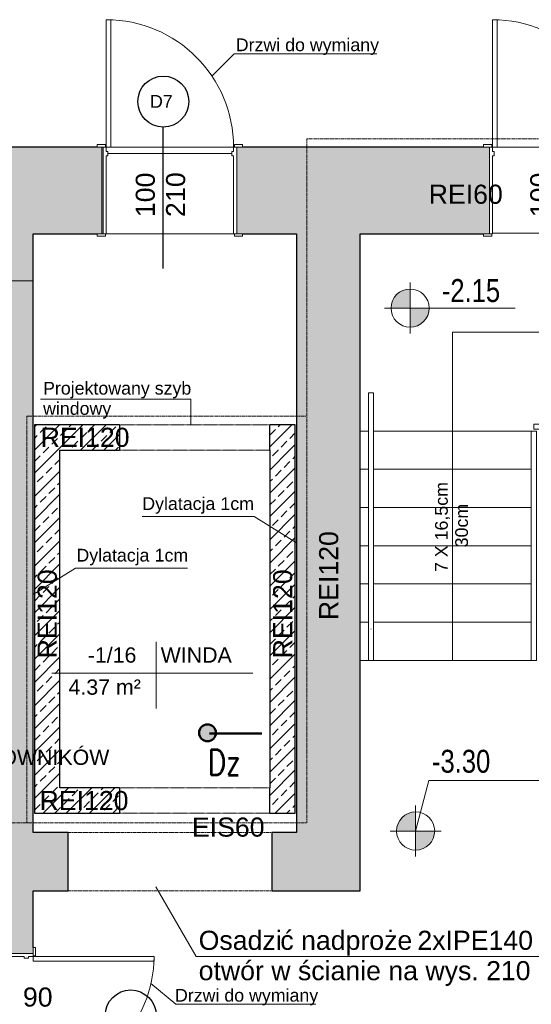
# Model space of a CAD drawing. Header units: centimetres. Extents: x 14504 to 44111, y -18976 to -7683.
# Tile 7 of 141: x 16229 to 16631, y -17274 to -16501. Entities that reach past the tile are written whole.
import ezdxf

# ---------------------------------------------------------------- set-up
doc = ezdxf.new("R2010")
doc.units = ezdxf.units.CM
doc.linetypes.add('Aligning Line 1_8_', pattern=[0.635, 0.3175, -0.3175])
doc.linetypes.add('Ponad', pattern=[0.396875, 0.238125, -0.15875])
for name, color, linetype, lineweight in [('A-AREA-IDEN', 4, 'Continuous', 9), ('A-DETL', 6, 'Continuous', 9), ('A-DETL-GENF', 92, 'Continuous', 9), ('A-DETL-MEDM', 33, 'Continuous', 25), ('A-DETL-THIN', 151, 'Continuous', 9), ('A-DOOR', 31, 'Continuous', 9), ('A-DOOR-FRAM', 31, 'Continuous', 18), ('A-FLOR', 192, 'Continuous', 9), ('A-FLOR-HRAL', 11, 'Continuous', 9), ('A-WALL', 4, 'Continuous', 9), ('A-WALL-PATT', 111, 'Continuous', 25), ('G-ANNO-DIMS', 111, 'Continuous', 9), ('G-ANNO-TEXT', 8, 'Continuous', 9), ('IE inst', 1, 'Continuous', 50), ('S-STRS', 31, 'Continuous', 9), ('S-STRS-ANNO', 31, 'Continuous', 9)]:
    doc.layers.add(name, color=color, linetype=linetype, lineweight=lineweight)
doc.styles.add('Arial_1', font='arial.ttf', dxfattribs={"height": 12})
doc.styles.add('Arial_3', font='arial.ttf', dxfattribs={"width": 0.8, "height": 18})
doc.styles.add('Arial_4', font='arial.ttf', dxfattribs={"height": 10})
doc.styles.add('Arial_5', font='arial.ttf', dxfattribs={"height": 15})
doc.styles.get("Standard").update_dxf_attribs({"font": 'romans.shx', "width": 0.8, "height": 20})
pattern_1 = [(45, (0, -7787.812), (-9.123799, 9.123799), []), (45, (9.124, -7787.812), (-9.123799, 9.123799), [6.452, -3.226])]

# ---------------------------------------------------------------- blocks, each defined once
blk = doc.blocks.new('Drzwi-wewnętrzne-jednoskrzydłowe-dwupanelowe-drewniane - Drzwi 1000 x 2000-592029-1_Poziom piwnicy')
at = {"layer": 'A-DOOR', "color": 94}
for p, q in [((-54.635, 25.3175), (-48.135, 25.3175)), ((-54.635, 23.3175), (-54.635, 25.3175)), ((-48.135, 23.3175), (-54.635, 23.3175)), ((-48.135, 25.3175), (-48.135, 23.3175)), ((48.135, 25.3175), (54.635, 25.3175)), ((48.135, 23.3175), (48.135, 25.3175)), ((54.635, 23.3175), (48.135, 23.3175)), ((54.635, 25.3175), (54.635, 23.3175)), ((-54.635, -22.6825), (-48.135, -22.6825)), ((-54.635, -24.6825), (-54.635, -22.6825)), ((-48.135, -22.6825), (-48.135, -24.6825)), ((48.135, -22.6825), (54.635, -22.6825)), ((48.135, -24.6825), (48.135, -22.6825)), ((54.635, -22.6825), (54.635, -24.6825)), ((-48.135, -24.6825), (-54.635, -24.6825)), ((54.635, -24.6825), (48.135, -24.6825))]:
    blk.add_line(p, q, dxfattribs=at)
at = {"layer": 'A-DOOR', "color": 84, "lineweight": 18}
for p, q in [((44, -22.6825), (47.5, -22.6825)), ((44, -117.6825), (44, -22.6825)), ((47.5, -22.6825), (47.5, -117.6825)), ((47.5, -117.6825), (44, -117.6825))]:
    blk.add_line(p, q, dxfattribs=at)
at = {"layer": 'A-DOOR', "color": 94}
blk.add_arc((47.5, -22.6825), 95, 180, 270, dxfattribs=at)
at = {"layer": 'A-DOOR-FRAM', "color": 84}
for p, q in [((-50, 23.3175), (-47.5, 23.3175)), ((-50, -22.6825), (-50, 23.3175)), ((-47.5, 23.3175), (-47.5, -15.69)), ((47.5, 23.3175), (50, 23.3175)), ((47.5, -15.69), (47.5, 23.3175)), ((50, 23.3175), (50, -22.6825)), ((-47.5, -22.6825), (-50, -22.6825)), ((-47.5, -15.69), (-46.23, -15.69)), ((-47.5, -19.1825), (-47.5, -22.6825)), ((-46.23, -19.1825), (-47.5, -19.1825)), ((-46.23, -15.69), (-46.23, -19.1825)), ((46.23, -15.69), (47.5, -15.69)), ((46.23, -19.1825), (46.23, -15.69)), ((47.5, -19.1825), (46.23, -19.1825)), ((47.5, -22.6825), (47.5, -19.1825)), ((50, -22.6825), (47.5, -22.6825))]:
    blk.add_line(p, q, dxfattribs=at)
blk = doc.blocks.new('Drzwi-wewnętrzne-jednoskrzydłowe-dwupanelowe-drewniane - 1000 x 2100mm-709013-1_Poziom piwnicy')
at = {"layer": 'A-DOOR', "color": 94}
for p, q in [((-57.135, 36.3175), (-50.635, 36.3175)), ((-57.135, 34.3175), (-57.135, 36.3175)), ((-50.635, 34.3175), (-57.135, 34.3175)), ((-50.635, 36.3175), (-50.635, 34.3175)), ((50.635, 36.3175), (57.135, 36.3175)), ((50.635, 34.3175), (50.635, 36.3175)), ((57.135, 34.3175), (50.635, 34.3175)), ((57.135, 36.3175), (57.135, 34.3175)), ((-57.135, -33.6825), (-50.635, -33.6825)), ((-57.135, -35.6825), (-57.135, -33.6825)), ((-50.635, -35.6825), (-57.135, -35.6825)), ((-50.635, -33.6825), (-50.635, -35.6825)), ((50.635, -33.6825), (57.135, -33.6825)), ((50.635, -35.6825), (50.635, -33.6825)), ((57.135, -35.6825), (50.635, -35.6825)), ((57.135, -33.6825), (57.135, -35.6825))]:
    blk.add_line(p, q, dxfattribs=at)
at = {"layer": 'A-DOOR', "color": 84, "lineweight": 18}
for p, q in [((46.5, -33.6825), (50, -33.6825)), ((46.5, -133.6825), (46.5, -33.6825)), ((50, -33.6825), (50, -133.6825)), ((50, -133.6825), (46.5, -133.6825))]:
    blk.add_line(p, q, dxfattribs=at)
at = {"layer": 'A-DOOR', "color": 94}
blk.add_arc((50, -33.6825), 100, 180, 270, dxfattribs=at)
at = {"layer": 'A-DOOR-FRAM', "color": 84}
for p, q in [((-52.5, 34.3175), (-50, 34.3175)), ((-52.5, -33.6825), (-52.5, 34.3175)), ((-50, 34.3175), (-50, -26.69)), ((50, 34.3175), (52.5, 34.3175)), ((50, -26.69), (50, 34.3175)), ((52.5, 34.3175), (52.5, -33.6825)), ((-50, -26.69), (-48.73, -26.69)), ((-50, -30.1825), (-50, -33.6825)), ((-48.73, -30.1825), (-50, -30.1825)), ((-48.73, -26.69), (-48.73, -30.1825)), ((48.73, -26.69), (50, -26.69)), ((48.73, -30.1825), (48.73, -26.69)), ((50, -30.1825), (48.73, -30.1825)), ((50, -33.6825), (50, -30.1825)), ((-50, -33.6825), (-52.5, -33.6825)), ((52.5, -33.6825), (50, -33.6825))]:
    blk.add_line(p, q, dxfattribs=at)
blk = doc.blocks.new('Otwór drzwiowy - 118x223-651258-1_Poziom piwnicy')
at = {"layer": 'A-DETL-GENF', "linetype": 'Ponad'}
for p, q in [((58.18, 10), (-59.82, 10)), ((-59.82, -10), (58.18, -10))]:
    blk.add_line(p, q, dxfattribs=at)
at = {"layer": 'A-DETL-MEDM'}
for p, q in [((-59.82, 10), (-59.82, -10)), ((58.18, -10), (58.18, 10))]:
    blk.add_line(p, q, dxfattribs=at)
blk = doc.blocks.new('Typ poręczy górnej - Górna poręcz_wewnętrzny_-V6-1_Poziom piwnicy')
at = {"layer": 'A-FLOR-HRAL'}
for p, q in [((16631.08, -9035.71), (16635.08, -9035.71)), ((16631.08, -9215.71), (16631.08, -9035.71)), ((16633.08, -9030.17), (16633.08, -9034.17)), ((16633.08, -9030.17), (16660.16, -9030.17)), ((16633.08, -9034.17), (16656.16, -9034.17)), ((16635.08, -9215.71), (16635.08, -9035.71)), ((16656.16, -9034.17), (16656.16, -9100.28)), ((16660.16, -9030.17), (16660.16, -9098.41)), ((16656.16, -9100.28), (16660.16, -9098.41)), ((16631.08, -9215.71), (16635.08, -9215.71))]:
    blk.add_line(p, q, dxfattribs=at)
at = {"layer": 'A-FLOR-HRAL', "linetype": 'Ponad'}
for p, q in [((16656.16, -9100.28), (16656.16, -9395.71)), ((16660.16, -9098.41), (16660.16, -9395.71)), ((16660.16, -9395.71), (16656.16, -9395.71))]:
    blk.add_line(p, q, dxfattribs=at)
blk = doc.blocks.new('Typ poręczy górnej - Górna poręcz_wewnętrzny_-705044-1_Poziom piwnicy')
at = {"layer": 'A-FLOR-HRAL'}
for p, q in [((16503.16, -9187.02), (16503.16, -9215.71)), ((16507.16, -9215.71), (16507.16, -9187.02)), ((16504.95, -9191.15), (16505.37, -9191.15))]:
    blk.add_line(p, q, dxfattribs=at)
at = {"layer": 'A-FLOR-HRAL', "flags": 128}
blk.add_lwpolyline([(16505.37, -9215.71), (16505.16, -9215.71), (16504.96, -9215.71)], dxfattribs=at)
blk = doc.blocks.new('Typ poręczy górnej - Górna poręcz_wewnętrzny_-V7-1_Poziom piwnicy')
at = {"layer": 'A-FLOR-HRAL'}
for p, q in [((16503.16, -9005.71), (16507.16, -9005.71)), ((16503.16, -9035.71), (16503.16, -9005.71)), ((16507.16, -9035.71), (16507.16, -9005.71)), ((16503.16, -9215.71), (16503.16, -9035.71)), ((16507.16, -9215.71), (16507.16, -9035.71)), ((16503.16, -9215.71), (16507.16, -9215.71))]:
    blk.add_line(p, q, dxfattribs=at)
blk = doc.blocks.new('Etyk_pom_1_mala - Etyk_pom_1_mala-219433-1_Poziom piwnicy')
at = {"layer": 'A-AREA-IDEN'}
for p, q in [((-0.0958, 0.1444), (-0.0958, -0.3781)), ((-0.9154, -0.1015), (0.6661, -0.1015))]:
    blk.add_line(p, q, dxfattribs=at)

msp = doc.modelspace()

# ---------------------------------------------------------------- hatches: boundary and pattern name
at = {"layer": 'A-DETL-GENF', "transparency": 33554508}
msp.add_hatch(color=1, dxfattribs=at).paths.add_polyline_path([(16239.62, -16705.53), (16239.62, -16668.53), (16293.62, -16668.53), (16293.62, -16600.53), (16193.62, -16600.53), (16193.62, -16630.53), (16093.62, -16630.53), (16093.62, -16705.53), (16233.71, -16705.53)])
at = {"layer": 'A-WALL-PATT', "lineweight": 9, "transparency": 33554610}
h = msp.add_hatch(color=256, dxfattribs=at)
h.paths.add_polyline_path([(16703.12, -16668.53), (16740.62, -16668.53), (16740.62, -16600.53), (16703.12, -16600.53), (16703.12, -16668.03)])
h.paths.add_polyline_path([(16404.26, -16668.53), (16598.12, -16668.53), (16598.12, -16600.53), (16399.62, -16600.53), (16399.62, -16668.53)])
h.paths.add_polyline_path([(16294.62, -16668.53), (16294.62, -16600.53), (16293.62, -16600.53), (16293.62, -16668.53)])
msp.add_hatch(color=256, dxfattribs=at).paths.add_polyline_path([(16496.62, -17184.53), (16496.62, -16668.53), (16446.62, -16668.53), (16446.62, -17184.53)])
h = msp.add_hatch(color=256, dxfattribs=at)
h.paths.add_polyline_path([(16232.68, -17388.06), (16239.62, -17388.06), (16239.62, -17333.53), (16193.62, -17333.53), (16193.62, -17388.06)])
h.paths.add_polyline_path([(16239.62, -17233.53), (16239.62, -16705.53), (16193.62, -16705.53), (16193.62, -17233.53), (16236.12, -17233.53)])
h = msp.add_hatch(dxfattribs=at)
h.set_pattern_fill('FP_2', color=256, style=0, pattern_type=2)
h.set_pattern_definition(pattern_1)
h.paths.add_polyline_path([(16260.62, -16838.53), (16307.62, -16838.53), (16307.62, -16818.53), (16240.62, -16818.53), (16240.62, -16838.53)])
h.paths.add_polyline_path([(16445.62, -16838.53), (16445.62, -16818.53), (16425.62, -16818.53), (16425.62, -16838.53)])
h = msp.add_hatch(dxfattribs=at)
h.set_pattern_fill('FP_2', color=256, style=0, pattern_type=2)
h.set_pattern_definition(pattern_1)
h.paths.add_polyline_path([(16240.62, -17103.53), (16260.62, -17103.53), (16260.62, -16838.53), (16240.62, -16838.53), (16240.62, -17043.14)])
h = msp.add_hatch(dxfattribs=at)
h.set_pattern_fill('FP_2', color=256, style=0, pattern_type=2)
h.set_pattern_definition(pattern_1)
h.paths.add_polyline_path([(16425.62, -17123.53), (16445.62, -17123.53), (16445.62, -16838.53), (16425.62, -16838.53), (16425.62, -17103.53)])
h = msp.add_hatch(dxfattribs=at)
h.set_pattern_fill('FP_2', color=256, style=0, pattern_type=2)
h.set_pattern_definition(pattern_1)
h.paths.add_polyline_path([(16307.62, -17123.53), (16307.62, -17103.53), (16240.62, -17103.53), (16240.62, -17123.53), (16260.62, -17123.53)])
h = msp.add_hatch(color=256, dxfattribs=at)
h.paths.add_polyline_path([(16446.62, -17184.53), (16446.62, -17138.53), (16427.12, -17138.53), (16427.12, -17184.53)])
h.paths.add_polyline_path([(16267.12, -17184.53), (16267.12, -17138.53), (16239.62, -17138.53), (16239.62, -17184.53)])
at = {"layer": 'G-ANNO-DIMS'}
h = msp.add_hatch(color=256, dxfattribs=at)
edge = h.paths.add_edge_path()
edge.add_arc((16535.84, -16726.98), 15, 90, 180)
edge.add_line((16520.84, -16726.98), (16535.84, -16726.98))
edge.add_line((16535.84, -16726.98), (16535.84, -16711.98))
h = msp.add_hatch(color=256, dxfattribs=at)
edge = h.paths.add_edge_path()
edge.add_arc((16535.84, -16726.98), 15, 270, 360)
edge.add_line((16550.84, -16726.98), (16535.84, -16726.98))
edge.add_line((16535.84, -16726.98), (16535.84, -16741.98))
h = msp.add_hatch(color=256, dxfattribs=at)
edge = h.paths.add_edge_path()
edge.add_arc((16540.15, -17137.5), 15, 90, 180)
edge.add_line((16525.15, -17137.5), (16540.15, -17137.5))
edge.add_line((16540.15, -17137.5), (16540.15, -17122.5))
h = msp.add_hatch(color=256, dxfattribs=at)
edge = h.paths.add_edge_path()
edge.add_arc((16540.15, -17137.5), 15, 270, 360)
edge.add_line((16555.15, -17137.5), (16540.15, -17137.5))
edge.add_line((16540.15, -17137.5), (16540.15, -17152.5))
at = {"layer": 'IE inst'}
msp.add_hatch(color=256, dxfattribs=at).paths.add_polyline_path([(16383.2, -17060.41, 1), (16369.98, -17060.41, 1)])

# ---------------------------------------------------------------- linework, layer by layer
at = {"layer": 'A-DETL'}
for p, q in [((16397.65, -16527.34), (16380.12, -16544.86)), ((16397.65, -16527.34), (16509.65, -16527.34)), ((16351.64, -17273.53), (16332.22, -17257.24)), ((16351.64, -17273.53), (16461.86, -17273.53))]:
    msp.add_line(p, q, dxfattribs=at)
at = {"layer": 'A-DETL', "linetype": 'Aligning Line 1_8_', "lineweight": 18}
for p, q in [((16454.62, -16594.06), (16847.13, -16594.06)), ((16454.62, -16594.06), (16454.62, -17131.03)), ((16454.62, -16811.89), (16234.62, -16811.89)), ((16234.62, -16811.89), (16234.62, -17131.03)), ((16454.62, -17131.03), (16187.13, -17131.03))]:
    msp.add_line(p, q, dxfattribs=at)
at = {"layer": 'A-DETL', "linetype": 'Aligning Line 1_8_'}
for p, q in [((16427.12, -17138.53), (16267.12, -17138.53)), ((16427.12, -17184.53), (16267.12, -17184.53))]:
    msp.add_line(p, q, dxfattribs=at)
at = {"layer": 'A-DETL-MEDM'}
msp.add_line((16341.91, -16695.8), (16341.91, -16584.8), dxfattribs=at)
for centre in [(16341.91, -16564.8), (16316.34, -17282.29)]:
    msp.add_circle(centre, 20, dxfattribs=at)
at = {"layer": 'A-DETL-THIN'}
for p, q in [((16293.62, -16600.53), (16193.62, -16600.53)), ((16293.62, -16668.53), (16293.62, -16600.53)), ((16239.62, -16705.53), (16239.62, -16668.53)), ((16239.62, -16668.53), (16293.62, -16668.53)), ((16093.62, -16705.53), (16239.62, -16705.53)), ((16363.45, -16798.44), (16245.45, -16798.44)), ((16363.45, -16798.44), (16363.45, -16818.53)), ((16413.36, -16890.52), (16325.36, -16890.52)), ((16413.36, -16890.52), (16446.62, -16911.3)), ((16272.89, -16931.02), (16239.62, -16951.8)), ((16272.89, -16931.02), (16360.89, -16931.02)), ((16367.78, -17236.06), (16336.17, -17181.3)), ((16367.78, -17236.06), (16729.78, -17236.06))]:
    msp.add_line(p, q, dxfattribs=at)
at = {"layer": 'A-FLOR'}
msp.add_line((16298.39, -16605.53), (16395.85, -16605.53), dxfattribs=at)
at = {"layer": 'A-WALL', "lineweight": 25}
for p, q in [((16289.99, -16600.53), (16193.62, -16600.53)), ((16593.49, -16600.53), (16404.26, -16600.53)), ((16239.62, -17138.53), (16239.62, -16668.53)), ((16239.62, -16668.53), (16289.99, -16668.53)), ((16404.26, -16668.53), (16446.62, -16668.53)), ((16446.62, -16668.53), (16446.62, -17138.53)), ((16496.62, -17184.53), (16496.62, -16668.53)), ((16496.62, -16668.53), (16593.49, -16668.53)), ((16240.62, -16818.53), (16240.62, -17123.53)), ((16307.62, -16818.53), (16240.62, -16818.53)), ((16445.62, -16818.53), (16425.62, -16818.53)), ((16445.62, -17123.53), (16445.62, -16818.53)), ((16260.62, -17103.53), (16260.62, -16838.53)), ((16260.62, -16838.53), (16307.62, -16838.53)), ((16425.62, -16838.53), (16425.62, -17103.53)), ((16307.62, -17103.53), (16260.62, -17103.53)), ((16240.62, -17123.53), (16307.62, -17123.53)), ((16425.62, -17123.53), (16445.62, -17123.53)), ((16267.12, -17138.53), (16239.62, -17138.53)), ((16267.12, -17184.53), (16267.12, -17138.53)), ((16446.62, -17138.53), (16427.12, -17138.53)), ((16427.12, -17138.53), (16427.12, -17184.53)), ((16239.62, -17228.89), (16239.62, -17184.53)), ((16239.62, -17184.53), (16267.12, -17184.53)), ((16427.12, -17184.53), (16496.62, -17184.53))]:
    msp.add_line(p, q, dxfattribs=at)
at = {"layer": 'A-WALL'}
for p, q in [((16300.62, -16600.53), (16397.12, -16600.53)), ((16604.12, -16600.53), (16700.62, -16600.53)), ((16397.12, -16668.53), (16297.12, -16668.53))]:
    msp.add_line(p, q, dxfattribs=at)
at = {"layer": 'G-ANNO-DIMS'}
for p, q in [((16535.84, -16706.98), (16535.84, -16746.98)), ((16535.84, -16726.98), (16535.84, -16711.98)), ((16555.84, -16726.98), (16515.84, -16726.98)), ((16520.84, -16726.98), (16535.84, -16726.98)), ((16550.84, -16726.98), (16535.84, -16726.98)), ((16535.84, -16726.98), (16535.84, -16741.98)), ((16535.84, -16726.98), (16558.63, -16726.98)), ((16558.63, -16726.98), (16618.31, -16726.98)), ((16540.15, -17137.5), (16550.59, -17097.93)), ((16550.59, -17097.93), (16639.08, -17097.93)), ((16540.15, -17117.5), (16540.15, -17157.5)), ((16540.15, -17137.5), (16540.15, -17122.5)), ((16560.15, -17137.5), (16520.15, -17137.5)), ((16525.15, -17137.5), (16540.15, -17137.5)), ((16555.15, -17137.5), (16540.15, -17137.5)), ((16540.15, -17137.5), (16540.15, -17152.5))]:
    msp.add_line(p, q, dxfattribs=at)
for centre, start, end in [((16535.84, -16726.98), 90, 180), ((16535.84, -16726.98), 0, 90), ((16535.84, -16726.98), 180, 270), ((16535.84, -16726.98), 270, 0), ((16540.15, -17137.5), 90, 180), ((16540.15, -17137.5), 0, 90), ((16540.15, -17137.5), 180, 270), ((16540.15, -17137.5), 270, 0)]:
    msp.add_arc(centre, 15, start, end, dxfattribs=at)
at = {"layer": 'IE inst'}
msp.add_line((16419.41, -17060.87), (16378.32, -17060.87), dxfattribs=at)
msp.add_circle((16376.59, -17060.41), 6.61, dxfattribs=at)
at = {"layer": 'S-STRS'}
for p, q in [((16700.62, -16668.03), (16600.62, -16668.03)), ((16496.62, -16823.53), (16503.16, -16823.53)), ((16507.16, -16823.53), (16631.08, -16823.53)), ((16496.62, -16853.53), (16503.16, -16853.53)), ((16507.16, -16853.53), (16631.08, -16853.53)), ((16496.62, -16883.53), (16503.16, -16883.53)), ((16507.16, -16883.53), (16631.08, -16883.53)), ((16496.62, -16913.53), (16503.16, -16913.53)), ((16507.16, -16913.53), (16631.08, -16913.53)), ((16496.62, -16943.53), (16503.16, -16943.53)), ((16507.16, -16943.53), (16631.08, -16943.53)), ((16496.62, -16973.53), (16503.16, -16973.53)), ((16507.16, -16973.53), (16631.08, -16973.53)), ((16496.62, -17003.53), (16503.16, -17003.53)), ((16507.16, -17003.53), (16631.08, -17003.53))]:
    msp.add_line(p, q, dxfattribs=at)
at = {"layer": 'S-STRS', "linetype": 'Ponad'}
for p, q in [((16496.62, -16823.53), (16503.16, -16823.53)), ((16507.16, -16823.53), (16631.08, -16823.53)), ((16496.62, -16853.53), (16503.16, -16853.53)), ((16507.16, -16853.53), (16631.08, -16853.53)), ((16496.62, -16883.53), (16503.16, -16883.53)), ((16507.16, -16883.53), (16631.08, -16883.53)), ((16496.62, -16913.53), (16503.16, -16913.53)), ((16507.16, -16913.53), (16631.08, -16913.53)), ((16496.62, -16943.53), (16503.16, -16943.53)), ((16507.16, -16943.53), (16631.08, -16943.53)), ((16496.62, -16973.53), (16503.16, -16973.53)), ((16507.16, -16973.53), (16631.08, -16973.53)), ((16496.62, -17003.53), (16503.16, -17003.53)), ((16507.16, -17003.53), (16631.08, -17003.53))]:
    msp.add_line(p, q, dxfattribs=at)
at = {"layer": 'S-STRS-ANNO'}
for p, q in [((16569.12, -16745.78), (16722.12, -16745.78)), ((16569.12, -16823.53), (16569.12, -16745.78)), ((16569.12, -16853.53), (16569.12, -16823.53)), ((16569.12, -16883.53), (16569.12, -16853.53)), ((16569.12, -16913.53), (16569.12, -16883.53)), ((16569.12, -16943.53), (16569.12, -16913.53)), ((16569.12, -16973.53), (16569.12, -16943.53)), ((16569.12, -17003.53), (16569.12, -16973.53))]:
    msp.add_line(p, q, dxfattribs=at)

# ---------------------------------------------------------------- block references
at = {"layer": 'A-AREA-IDEN', "xscale": 99.99999999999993, "yscale": 99.99999999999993, "zscale": 99.99999999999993}
msp.add_blockref('Etyk_pom_1_mala - Etyk_pom_1_mala-219433-1_Poziom piwnicy', (16345.78, -17003.47), dxfattribs=at)
at = {"layer": 'A-DOOR', "color": 94}
for name, p, rotation in [('Drzwi-wewnętrzne-jednoskrzydłowe-dwupanelowe-drewniane - 1000 x 2100mm-709013-1_Poziom piwnicy', (16347.12, -16634.21), 180), ('Drzwi-wewnętrzne-jednoskrzydłowe-dwupanelowe-drewniane - 1000 x 2100mm-709013-1_Poziom piwnicy', (16650.62, -16634.21), 180), ('Drzwi-wewnętrzne-jednoskrzydłowe-dwupanelowe-drewniane - Drzwi 1000 x 2000-592029-1_Poziom piwnicy', (16216.94, -17283.53), 89.99999999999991)]:
    msp.add_blockref(name, p, dxfattribs=dict(at, rotation=rotation))
at = {"layer": 'A-DOOR', "rotation": 180}
for p in [(16365.8, -16828.53), (16365.8, -17113.53)]:
    msp.add_blockref('Otwór drzwiowy - 118x223-651258-1_Poziom piwnicy', p, dxfattribs=at)
at = {"layer": 'A-FLOR-HRAL'}
for name in ['Typ poręczy górnej - Górna poręcz_wewnętrzny_-V7-1_Poziom piwnicy', 'Typ poręczy górnej - Górna poręcz_wewnętrzny_-V6-1_Poziom piwnicy', 'Typ poręczy górnej - Górna poręcz_wewnętrzny_-705044-1_Poziom piwnicy']:
    msp.add_blockref(name, (0, -7787.81), dxfattribs=at)

# ---------------------------------------------------------------- texts
at = {"layer": 'A-AREA-IDEN', "char_height": 12, "attachment_point": 1, "style": 'Arial_1'}
for s, insert, width in [('-1/16', (16282.59, -16993.3), 49.7046), ('WINDA', (16339.86, -16993.3), 74.5569), ('4.37 m²', (16267.45, -17018.47), 73.7552), ('SZATNIA DLA PRACOWNIKÓW', (16054.6, -17073.57), 321.4767)]:
    msp.add_mtext(s, dxfattribs=dict(at, insert=insert, width=width))
at = {"layer": 'G-ANNO-DIMS', "char_height": 18, "width": 54.2095, "attachment_point": 1, "line_spacing_factor": 0.941778, "style": 'Arial_3'}
for s, insert in [('-2.15', (16560.73, -16704.16)), ('-3.30', (16552.99, -17073.72))]:
    msp.add_mtext(s, dxfattribs=dict(at, insert=insert))
at = {"layer": 'G-ANNO-TEXT', "attachment_point": 1}
for s, insert, char_height, width, style in [('Drzwi do wymiany', (16398.86, -16515.24), 10, 133.8818, 'Arial_4'), ('D7', (16331.46, -16559.67), 10, 21.6456, 'Arial_4'), ('REI60', (16550.45, -16630.05), 15, 71.3502, 'Arial_5'), ('Projektowany szyb ', (16247.44, -16784.84), 10, 144.3038, 'Arial_4'), ('windowy', (16247.44, -16800.71), 10, 64.135, 'Arial_4'), ('REI120', (16245.53, -16820.88), 15, 85.7806, 'Arial_5'), ('Dylatacj', (16325.38, -16875.42), 10, 60.1266, 'Arial_4'), ('\\fArial|b0|i0|c238|p34|;a', (16374.99, -16875.42), 10, 9.6202, 'Arial_4'), (' 1cm', (16382.93, -16875.42), 10, 36.0759, 'Arial_4'), ('Dylatacj', (16273.65, -16915.92), 10, 60.1266, 'Arial_4'), ('\\fArial|b0|i0|c238|p34|;a', (16323.26, -16915.92), 10, 9.6202, 'Arial_4'), (' 1cm', (16331.2, -16915.92), 10, 36.0759, 'Arial_4'), ('REI120', (16244.66, -17106.09), 15, 85.7806, 'Arial_5'), ('EIS60', (16364.39, -17126.91), 15, 69.7468, 'Arial_5'), ('Osadzi', (16369.7, -17215.78), 15, 77.7637, 'Arial_5'), ('ć nadproże', (16433.87, -17215.78), 15, 123.4599, 'Arial_5'), (' 2xIPE140', (16535.73, -17215.78), 15, 117.0464, 'Arial_5'), ('otwór w ścianie na wys. 2', (16369.7, -17239.6), 15, 287.8058, 'Arial_5'), ('10', (16607.17, -17239.6), 15, 28.8607, 'Arial_5'), ('Drzwi do wymiany', (16351.08, -17261.43), 10, 133.8818, 'Arial_4')]:
    msp.add_mtext(s, dxfattribs=dict(at, insert=insert, char_height=char_height, width=width, style=style))
for s, insert, char_height, width, rotation, style in [('100', (16320.26, -16655.52), 15, 43.2911, 90, 'Arial_5'), ('10', (16344.07, -16643.62), 15, 28.8607, 90, 'Arial_5'), ('100', (16630.26, -16655.52), 15, 43.2911, 90, 'Arial_5'), ('\\fArial|b0|i0|c238|p34|;2', (16344.07, -16655.52), 15, 14.4304, 90, 'Arial_5'), ('7 X 16,5cm', (16555.42, -16934.18), 10, 85.7806, 90, 'Arial_4'), ('     30cm', (16571.3, -16934.18), 10, 64.9367, 90, 'Arial_4'), ('REI120', (16464.33, -16971.94), 15, 85.7806, 90, 'Arial_5'), ('REI120', (16243.2, -17001.94), 15, 85.7806, 90, 'Arial_5'), ('REI120', (16428.2, -17001.94), 15, 85.7806, 90, 'Arial_5'), ('90', (16231.66, -17260.28), 15, 28.8607, 359.76016, 'Arial_5')]:
    msp.add_mtext(s, dxfattribs=dict(at, insert=insert, char_height=char_height, width=width, rotation=rotation, style=style))
at = {"layer": 'IE inst', "linetype": 'Continuous', "lineweight": -3, "width": 0.8}
msp.add_text('Dz', height=20, dxfattribs=at).set_placement((16376.75, -17093.56))

doc.saveas('drawing.dxf')
